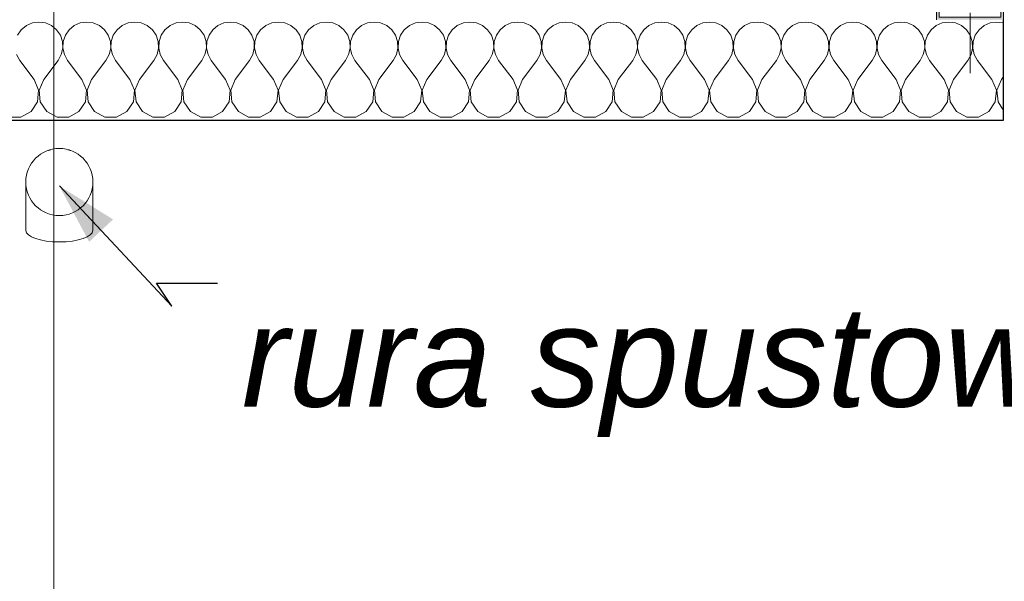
# Model space of a CAD drawing. Header units: millimetres. Extents: x -12989 to 357906, y -50379 to 30884.
# Tile 256 of 256: x 30114 to 31583, y -688 to 150. Entities that reach past the tile are written whole.
import ezdxf
from ezdxf.enums import TextEntityAlignment as Align

# ---------------------------------------------------------------- set-up
doc = ezdxf.new("R2010")
doc.units = ezdxf.units.MM
doc.header["$MEASUREMENT"] = 0
doc.linetypes.add('Wipeout_Contour', pattern=[1000, 0, -1000])
for name, color, linetype in [('AS_Belki.Import IFC', 7, 'Continuous'), ('Nowe_A__SCIANY', 7, 'Continuous'), ('Nowe_A_WN_WYPOSAZENIE', 7, 'Continuous'), ('Nowe_A_WYM_ZEWNETRZNE', 7, 'Continuous'), ('Nowe_Warstwa IFC.Import IFC', 7, 'Continuous')]:
    doc.layers.add(name, color=color, linetype=linetype)
for name, color, linetype, lineweight in [('AS_Belki.Import IFC_Nr_pióra__1', 7, 'Continuous', 13), ('AS_Belki.Import IFC_Nr_pióra__20', 1, 'Continuous', 13), ('Nowe_A__SCIANY_Nr_pióra__27', 7, 'Continuous', 25), ('Nowe_A_OZN_ODNOSNIKI_Nr_pióra__6', 7, 'Continuous', 13), ('Nowe_A_OZN_ODNOSNIKI_Nr_pióra__85', 7, 'Continuous', 13), ('Nowe_A_WN_WYPOSAZENIE_Nr_pióra__2', 7, 'Continuous', 13), ('Nowe_A_WYM_ZEWNETRZNE_Nr_pióra__1', 7, 'Continuous', 13), ('Nowe_A_WYM_ZEWNETRZNE_Nr_pióra__45', 7, 'Continuous', 15), ('Nowe_A_WYM_ZEWNETRZNE_Nr_pióra__85', 7, 'Continuous', 13), ('Nowe_Warstwa IFC.Import IFC_Nr_pióra__1', 7, 'Continuous', 13), ('Nowe_Warstwa IFC.Import IFC_Nr_pióra__4', 7, 'Continuous', 13)]:
    doc.layers.add(name, color=color, linetype=linetype, lineweight=lineweight)
doc.layers.add('Nowe_A__SCIANY_Nr_pióra__174', color=7, linetype='Continuous', lineweight=5, true_color=0x6a6a6a)
doc.styles.add('STYL_AUTOMATYCZNY_2', font='arial.ttf')
doc.styles.add('STYL_AUTOMATYCZNY_3', font='arial.ttf')
doc.styles.add('STYL_AUTOMATYCZNY_5', font='arial.ttf')
doc.dimstyles.new('STYL_AUTOMATYCZNY__1', dxfattribs={"dimtxt": 139.999998, "dimasz": 71.25, "dimexe": 0.18, "dimexo": 0.0625, "dimgap": 0, "dimtad": 1, "dimtih": 1, "dimtoh": 1, "dimdec": 0, "dimlfac": 0.1, "dimzin": 0, "dimdsep": 46, "dimtxsty": 'STYL_AUTOMATYCZNY_3', "dimblk": 'ARROWHEAD_6', "dimblk1": 'ARROWHEAD_6', "dimblk2": 'ARROWHEAD_6', "dimcen": 0.09, "dimse1": 1, "dimse2": 1, "dimclrd": 7, "dimclre": 7, "dimclrt": 7, "dimadec": 0, "dimazin": 0, "dimtfac": 1, "dimtdec": 4, "dimtmove": 0, "dimatfit": 3, "dimfxl": 0, "dimtolj": 1, "dimtzin": 0, "dimarcsym": 0})
doc.dimstyles.new('STYL_AUTOMATYCZNY__2', dxfattribs={"dimtxt": 139.999998, "dimasz": 71.25, "dimexe": 0.18, "dimexo": 0.0625, "dimgap": 0, "dimtad": 1, "dimdec": 0, "dimlfac": 0.1, "dimzin": 0, "dimdsep": 46, "dimtxsty": 'STYL_AUTOMATYCZNY_3', "dimblk": 'ARROWHEAD_6', "dimblk1": 'ARROWHEAD_6', "dimblk2": 'ARROWHEAD_6', "dimcen": 0.09, "dimse1": 1, "dimse2": 1, "dimclrd": 7, "dimclre": 7, "dimclrt": 7, "dimadec": 0, "dimazin": 0, "dimtfac": 1, "dimtdec": 4, "dimtmove": 0, "dimatfit": 3, "dimfxl": 0, "dimtolj": 1, "dimtzin": 0, "dimarcsym": 0})
doc.dimstyles.new('STYL_AUTOMATYCZNY__3', dxfattribs={"dimtxt": 0.18, "dimasz": 91.2, "dimexe": 0.18, "dimexo": 0.0625, "dimgap": 0, "dimtad": 0, "dimtih": 1, "dimtoh": 1, "dimdec": 4, "dimzin": 0, "dimdsep": 46, "dimcen": 0.09, "dimadec": 0, "dimazin": 0, "dimtfac": 1, "dimtdec": 4, "dimtmove": 0, "dimatfit": 3, "dimldrblk": 'ARROWHEAD_5', "dimfxl": 0, "dimtolj": 1, "dimtzin": 0, "dimarcsym": 0})

# ---------------------------------------------------------------- blocks, each defined once
blk = doc.blocks.new('*X20')
at = {"layer": 'Nowe_A__SCIANY_Nr_pióra__174', "color": 251, "linetype": 'Continuous', "lineweight": 5, "true_color": 0x6a6a6a}
for p, q in [((30116.5, 134.8), (30110.9, 126.7)), ((30124.1, 141.1), (30116.5, 134.8)), ((30133.1, 145.1), (30124.1, 141.1)), ((30142.9, 146.4), (30133.1, 145.1)), ((30152.6, 145.1), (30142.9, 146.4)), ((30161.6, 141.1), (30152.6, 145.1)), ((30169.2, 134.8), (30161.6, 141.1)), ((30174.8, 126.7), (30169.2, 134.8)), ((30187.9, 134.8), (30182.3, 126.7)), ((30195.5, 141.1), (30187.9, 134.8)), ((30204.5, 145.1), (30195.5, 141.1)), ((30214.3, 146.4), (30204.5, 145.1)), ((30224, 145.1), (30214.3, 146.4)), ((30233.1, 141.1), (30224, 145.1)), ((30240.6, 134.8), (30233.1, 141.1)), ((30246.2, 126.7), (30240.6, 134.8)), ((30259.4, 134.8), (30253.8, 126.7)), ((30266.9, 141.1), (30259.4, 134.8)), ((30276, 145.1), (30266.9, 141.1)), ((30285.7, 146.4), (30276, 145.1)), ((30295.5, 145.1), (30285.7, 146.4)), ((30304.5, 141.1), (30295.5, 145.1)), ((30312.1, 134.8), (30304.5, 141.1)), ((30317.7, 126.7), (30312.1, 134.8)), ((30330.8, 134.8), (30325.2, 126.7)), ((30338.4, 141.1), (30330.8, 134.8)), ((30347.4, 145.1), (30338.4, 141.1)), ((30357.1, 146.4), (30347.4, 145.1)), ((30366.9, 145.1), (30357.1, 146.4)), ((30375.9, 141.1), (30366.9, 145.1)), ((30383.5, 134.8), (30375.9, 141.1)), ((30389.1, 126.7), (30383.5, 134.8)), ((30402.2, 134.8), (30396.6, 126.7)), ((30409.8, 141.1), (30402.2, 134.8)), ((30418.8, 145.1), (30409.8, 141.1)), ((30428.6, 146.4), (30418.8, 145.1)), ((30438.3, 145.1), (30428.6, 146.4)), ((30447.3, 141.1), (30438.3, 145.1)), ((30454.9, 134.8), (30447.3, 141.1)), ((30460.5, 126.7), (30454.9, 134.8)), ((30473.6, 134.8), (30468.1, 126.7)), ((30481.2, 141.1), (30473.6, 134.8)), ((30490.2, 145.1), (30481.2, 141.1)), ((30500, 146.4), (30490.2, 145.1)), ((30509.8, 145.1), (30500, 146.4)), ((30518.8, 141.1), (30509.8, 145.1)), ((30526.4, 134.8), (30518.8, 141.1)), ((30531.9, 126.7), (30526.4, 134.8)), ((30545.1, 134.8), (30539.5, 126.7)), ((30552.7, 141.1), (30545.1, 134.8)), ((30561.7, 145.1), (30552.7, 141.1)), ((30571.4, 146.4), (30561.7, 145.1)), ((30581.2, 145.1), (30571.4, 146.4)), ((30590.2, 141.1), (30581.2, 145.1)), ((30597.8, 134.8), (30590.2, 141.1)), ((30603.4, 126.7), (30597.8, 134.8)), ((30616.5, 134.8), (30610.9, 126.7)), ((30624.1, 141.1), (30616.5, 134.8)), ((30633.1, 145.1), (30624.1, 141.1)), ((30642.9, 146.4), (30633.1, 145.1)), ((30652.6, 145.1), (30642.9, 146.4)), ((30661.6, 141.1), (30652.6, 145.1)), ((30669.2, 134.8), (30661.6, 141.1)), ((30674.8, 126.7), (30669.2, 134.8)), ((30687.9, 134.8), (30682.3, 126.7)), ((30695.5, 141.1), (30687.9, 134.8)), ((30704.5, 145.1), (30695.5, 141.1)), ((30714.3, 146.4), (30704.5, 145.1)), ((30724, 145.1), (30714.3, 146.4)), ((30733.1, 141.1), (30724, 145.1)), ((30740.6, 134.8), (30733.1, 141.1)), ((30746.2, 126.7), (30740.6, 134.8)), ((30759.4, 134.8), (30753.8, 126.7)), ((30766.9, 141.1), (30759.4, 134.8)), ((30776, 145.1), (30766.9, 141.1)), ((30785.7, 146.4), (30776, 145.1)), ((30795.5, 145.1), (30785.7, 146.4)), ((30804.5, 141.1), (30795.5, 145.1)), ((30812.1, 134.8), (30804.5, 141.1)), ((30817.7, 126.7), (30812.1, 134.8)), ((30830.8, 134.8), (30825.2, 126.7)), ((30838.4, 141.1), (30830.8, 134.8)), ((30847.4, 145.1), (30838.4, 141.1)), ((30857.1, 146.4), (30847.4, 145.1)), ((30866.9, 145.1), (30857.1, 146.4)), ((30875.9, 141.1), (30866.9, 145.1)), ((30883.5, 134.8), (30875.9, 141.1)), ((30889.1, 126.7), (30883.5, 134.8)), ((30902.2, 134.8), (30896.6, 126.7)), ((30909.8, 141.1), (30902.2, 134.8)), ((30918.8, 145.1), (30909.8, 141.1)), ((30928.6, 146.4), (30918.8, 145.1)), ((30938.3, 145.1), (30928.6, 146.4)), ((30947.3, 141.1), (30938.3, 145.1)), ((30954.9, 134.8), (30947.3, 141.1)), ((30960.5, 126.7), (30954.9, 134.8)), ((30973.6, 134.8), (30968.1, 126.7)), ((30981.2, 141.1), (30973.6, 134.8)), ((30990.2, 145.1), (30981.2, 141.1)), ((31000, 146.4), (30990.2, 145.1)), ((31009.8, 145.1), (31000, 146.4)), ((31018.8, 141.1), (31009.8, 145.1)), ((31026.4, 134.8), (31018.8, 141.1)), ((31031.9, 126.7), (31026.4, 134.8)), ((31045.1, 134.8), (31039.5, 126.7)), ((31052.7, 141.1), (31045.1, 134.8)), ((31061.7, 145.1), (31052.7, 141.1)), ((31071.4, 146.4), (31061.7, 145.1)), ((31081.2, 145.1), (31071.4, 146.4)), ((31090.2, 141.1), (31081.2, 145.1)), ((31097.8, 134.8), (31090.2, 141.1)), ((31103.4, 126.7), (31097.8, 134.8)), ((31116.5, 134.8), (31110.9, 126.7)), ((31124.1, 141.1), (31116.5, 134.8)), ((31133.1, 145.1), (31124.1, 141.1)), ((31142.9, 146.4), (31133.1, 145.1)), ((31152.6, 145.1), (31142.9, 146.4)), ((31161.6, 141.1), (31152.6, 145.1)), ((31169.2, 134.8), (31161.6, 141.1)), ((31174.8, 126.7), (31169.2, 134.8)), ((31187.9, 134.8), (31182.3, 126.7)), ((31195.5, 141.1), (31187.9, 134.8)), ((31204.5, 145.1), (31195.5, 141.1)), ((31214.3, 146.4), (31204.5, 145.1)), ((31224, 145.1), (31214.3, 146.4)), ((31233.1, 141.1), (31224, 145.1)), ((31240.6, 134.8), (31233.1, 141.1)), ((31246.2, 126.7), (31240.6, 134.8)), ((31259.4, 134.8), (31253.8, 126.7)), ((31266.9, 141.1), (31259.4, 134.8)), ((31276, 145.1), (31266.9, 141.1)), ((31285.7, 146.4), (31276, 145.1)), ((31295.5, 145.1), (31285.7, 146.4)), ((31304.5, 141.1), (31295.5, 145.1)), ((31312.1, 134.8), (31304.5, 141.1)), ((31317.7, 126.7), (31312.1, 134.8)), ((31330.8, 134.8), (31325.2, 126.7)), ((31338.4, 141.1), (31330.8, 134.8)), ((31347.4, 145.1), (31338.4, 141.1)), ((31357.1, 146.4), (31347.4, 145.1)), ((31366.9, 145.1), (31357.1, 146.4)), ((31375.9, 141.1), (31366.9, 145.1)), ((31383.5, 134.8), (31375.9, 141.1)), ((31389.1, 126.7), (31383.5, 134.8)), ((31402.2, 134.8), (31396.6, 126.7)), ((31409.8, 141.1), (31402.2, 134.8)), ((31418.8, 145.1), (31409.8, 141.1)), ((31428.6, 146.4), (31418.8, 145.1)), ((31438.3, 145.1), (31428.6, 146.4)), ((31447.3, 141.1), (31438.3, 145.1)), ((31454.9, 134.8), (31447.3, 141.1)), ((31460.5, 126.7), (31454.9, 134.8)), ((31473.6, 134.8), (31468.1, 126.7)), ((31481.2, 141.1), (31473.6, 134.8)), ((31490.2, 145.1), (31481.2, 141.1)), ((31500, 146.4), (31490.2, 145.1)), ((31509.8, 145.1), (31500, 146.4)), ((31518.8, 141.1), (31509.8, 145.1)), ((31526.4, 134.8), (31518.8, 141.1)), ((31531.9, 126.7), (31526.4, 134.8)), ((31545.1, 134.8), (31539.5, 126.7)), ((31552.7, 141.1), (31545.1, 134.8)), ((31561.7, 145.1), (31552.7, 141.1)), ((31571.4, 146.4), (31561.7, 145.1)), ((31581.2, 145.1), (31571.4, 146.4)), ((31581.8, 144.8), (31581.2, 145.1)), ((30177.9, 117.3), (30174.8, 126.7)), ((30182.3, 126.7), (30179.2, 117.3)), ((30249.4, 117.3), (30246.2, 126.7)), ((30253.8, 126.7), (30250.6, 117.3)), ((30320.8, 117.3), (30317.7, 126.7)), ((30325.2, 126.7), (30322.1, 117.3)), ((30392.2, 117.3), (30389.1, 126.7)), ((30396.6, 126.7), (30393.5, 117.3)), ((30463.7, 117.3), (30460.5, 126.7)), ((30468.1, 126.7), (30464.9, 117.3)), ((30535.1, 117.3), (30531.9, 126.7)), ((30539.5, 126.7), (30536.3, 117.3)), ((30606.5, 117.3), (30603.4, 126.7)), ((30610.9, 126.7), (30607.8, 117.3)), ((30677.9, 117.3), (30674.8, 126.7)), ((30682.3, 126.7), (30679.2, 117.3)), ((30749.4, 117.3), (30746.2, 126.7)), ((30753.8, 126.7), (30750.6, 117.3)), ((30820.8, 117.3), (30817.7, 126.7)), ((30825.2, 126.7), (30822.1, 117.3)), ((30892.2, 117.3), (30889.1, 126.7)), ((30896.6, 126.7), (30893.5, 117.3)), ((30963.7, 117.3), (30960.5, 126.7)), ((30968.1, 126.7), (30964.9, 117.3)), ((31035.1, 117.3), (31031.9, 126.7)), ((31039.5, 126.7), (31036.3, 117.3)), ((31106.5, 117.3), (31103.4, 126.7)), ((31110.9, 126.7), (31107.8, 117.3)), ((31177.9, 117.3), (31174.8, 126.7)), ((31182.3, 126.7), (31179.2, 117.3)), ((31249.4, 117.3), (31246.2, 126.7)), ((31253.8, 126.7), (31250.6, 117.3)), ((31320.8, 117.3), (31317.7, 126.7)), ((31325.2, 126.7), (31322.1, 117.3)), ((31392.2, 117.3), (31389.1, 126.7)), ((31396.6, 126.7), (31393.5, 117.3)), ((31463.7, 117.3), (31460.5, 126.7)), ((31468.1, 126.7), (31464.9, 117.3)), ((31535.1, 117.3), (31531.9, 126.7)), ((31539.5, 126.7), (31536.3, 117.3)), ((30176.2, 97.9), (30178.4, 107.5)), ((30178.4, 107.5), (30177.9, 117.3)), ((30179.2, 117.3), (30178.7, 107.5)), ((30178.7, 107.5), (30180.9, 97.9)), ((30247.6, 97.9), (30249.9, 107.5)), ((30249.9, 107.5), (30249.4, 117.3)), ((30250.6, 117.3), (30250.1, 107.5)), ((30250.1, 107.5), (30252.4, 97.9)), ((30319.1, 97.9), (30321.3, 107.5)), ((30321.3, 107.5), (30320.8, 117.3)), ((30322.1, 117.3), (30321.6, 107.5)), ((30321.6, 107.5), (30323.8, 97.9)), ((30390.5, 97.9), (30392.7, 107.5)), ((30392.7, 107.5), (30392.2, 117.3)), ((30393.5, 117.3), (30393, 107.5)), ((30393, 107.5), (30395.2, 97.9)), ((30461.9, 97.9), (30464.1, 107.5)), ((30464.1, 107.5), (30463.7, 117.3)), ((30464.9, 117.3), (30464.4, 107.5)), ((30464.4, 107.5), (30466.7, 97.9)), ((30533.3, 97.9), (30535.6, 107.5)), ((30535.6, 107.5), (30535.1, 117.3)), ((30536.3, 117.3), (30535.9, 107.5)), ((30535.9, 107.5), (30538.1, 97.9)), ((30604.8, 97.9), (30607, 107.5)), ((30607, 107.5), (30606.5, 117.3)), ((30607.8, 117.3), (30607.3, 107.5)), ((30607.3, 107.5), (30609.5, 97.9)), ((30676.2, 97.9), (30678.4, 107.5)), ((30678.4, 107.5), (30677.9, 117.3)), ((30679.2, 117.3), (30678.7, 107.5)), ((30678.7, 107.5), (30680.9, 97.9)), ((30747.6, 97.9), (30749.9, 107.5)), ((30749.9, 107.5), (30749.4, 117.3)), ((30750.6, 117.3), (30750.1, 107.5)), ((30750.1, 107.5), (30752.4, 97.9)), ((30819.1, 97.9), (30821.3, 107.5)), ((30821.3, 107.5), (30820.8, 117.3)), ((30822.1, 117.3), (30821.6, 107.5)), ((30821.6, 107.5), (30823.8, 97.9)), ((30890.5, 97.9), (30892.7, 107.5)), ((30892.7, 107.5), (30892.2, 117.3)), ((30893.5, 117.3), (30893, 107.5)), ((30893, 107.5), (30895.2, 97.9)), ((30961.9, 97.9), (30964.1, 107.5)), ((30964.1, 107.5), (30963.7, 117.3)), ((30964.9, 117.3), (30964.4, 107.5)), ((30964.4, 107.5), (30966.7, 97.9)), ((31033.3, 97.9), (31035.6, 107.5)), ((31035.6, 107.5), (31035.1, 117.3)), ((31036.3, 117.3), (31035.9, 107.5)), ((31035.9, 107.5), (31038.1, 97.9)), ((31104.8, 97.9), (31107, 107.5)), ((31107, 107.5), (31106.5, 117.3)), ((31107.8, 117.3), (31107.3, 107.5)), ((31107.3, 107.5), (31109.5, 97.9)), ((31176.2, 97.9), (31178.4, 107.5)), ((31178.4, 107.5), (31177.9, 117.3)), ((31179.2, 117.3), (31178.7, 107.5)), ((31178.7, 107.5), (31180.9, 97.9)), ((31247.6, 97.9), (31249.9, 107.5)), ((31249.9, 107.5), (31249.4, 117.3)), ((31250.6, 117.3), (31250.1, 107.5)), ((31250.1, 107.5), (31252.4, 97.9)), ((31319.1, 97.9), (31321.3, 107.5)), ((31321.3, 107.5), (31320.8, 117.3)), ((31322.1, 117.3), (31321.6, 107.5)), ((31321.6, 107.5), (31323.8, 97.9)), ((31390.5, 97.9), (31392.7, 107.5)), ((31392.7, 107.5), (31392.2, 117.3)), ((31393.5, 117.3), (31393, 107.5)), ((31393, 107.5), (31395.2, 97.9)), ((31461.9, 97.9), (31464.1, 107.5)), ((31464.1, 107.5), (31463.7, 117.3)), ((31464.9, 117.3), (31464.4, 107.5)), ((31464.4, 107.5), (31466.7, 97.9)), ((31533.3, 97.9), (31535.6, 107.5)), ((31535.6, 107.5), (31535.1, 117.3)), ((31536.3, 117.3), (31535.9, 107.5)), ((31535.9, 107.5), (31538.1, 97.9)), ((30109.5, 97.9), (30114.3, 89.3)), ((30135.7, 60.7), (30114.3, 89.3)), ((30150, 60.7), (30171.4, 89.3)), ((30171.4, 89.3), (30176.2, 97.9)), ((30180.9, 97.9), (30185.7, 89.3)), ((30207.1, 60.7), (30185.7, 89.3)), ((30221.4, 60.7), (30242.9, 89.3)), ((30242.9, 89.3), (30247.6, 97.9)), ((30252.4, 97.9), (30257.1, 89.3)), ((30278.6, 60.7), (30257.1, 89.3)), ((30292.9, 60.7), (30314.3, 89.3)), ((30314.3, 89.3), (30319.1, 97.9)), ((30323.8, 97.9), (30328.6, 89.3)), ((30350, 60.7), (30328.6, 89.3)), ((30364.3, 60.7), (30385.7, 89.3)), ((30385.7, 89.3), (30390.5, 97.9)), ((30395.2, 97.9), (30400, 89.3)), ((30421.4, 60.7), (30400, 89.3)), ((30435.7, 60.7), (30457.1, 89.3)), ((30457.1, 89.3), (30461.9, 97.9)), ((30466.7, 97.9), (30471.4, 89.3)), ((30492.9, 60.7), (30471.4, 89.3)), ((30507.1, 60.7), (30528.6, 89.3)), ((30528.6, 89.3), (30533.3, 97.9)), ((30538.1, 97.9), (30542.9, 89.3)), ((30564.3, 60.7), (30542.9, 89.3)), ((30578.6, 60.7), (30600, 89.3)), ((30600, 89.3), (30604.8, 97.9)), ((30609.5, 97.9), (30614.3, 89.3)), ((30635.7, 60.7), (30614.3, 89.3)), ((30650, 60.7), (30671.4, 89.3)), ((30671.4, 89.3), (30676.2, 97.9)), ((30680.9, 97.9), (30685.7, 89.3)), ((30707.1, 60.7), (30685.7, 89.3)), ((30721.4, 60.7), (30742.9, 89.3)), ((30742.9, 89.3), (30747.6, 97.9)), ((30752.4, 97.9), (30757.1, 89.3)), ((30778.6, 60.7), (30757.1, 89.3)), ((30792.9, 60.7), (30814.3, 89.3)), ((30814.3, 89.3), (30819.1, 97.9)), ((30823.8, 97.9), (30828.6, 89.3)), ((30850, 60.7), (30828.6, 89.3)), ((30864.3, 60.7), (30885.7, 89.3)), ((30885.7, 89.3), (30890.5, 97.9)), ((30895.2, 97.9), (30900, 89.3)), ((30921.4, 60.7), (30900, 89.3)), ((30935.7, 60.7), (30957.1, 89.3)), ((30957.1, 89.3), (30961.9, 97.9)), ((30966.7, 97.9), (30971.4, 89.3)), ((30992.9, 60.7), (30971.4, 89.3)), ((31007.1, 60.7), (31028.6, 89.3)), ((31028.6, 89.3), (31033.3, 97.9)), ((31038.1, 97.9), (31042.9, 89.3)), ((31064.3, 60.7), (31042.9, 89.3)), ((31078.6, 60.7), (31100, 89.3)), ((31100, 89.3), (31104.8, 97.9)), ((31109.5, 97.9), (31114.3, 89.3)), ((31135.7, 60.7), (31114.3, 89.3)), ((31150, 60.7), (31171.4, 89.3)), ((31171.4, 89.3), (31176.2, 97.9)), ((31180.9, 97.9), (31185.7, 89.3)), ((31207.1, 60.7), (31185.7, 89.3)), ((31221.4, 60.7), (31242.9, 89.3)), ((31242.9, 89.3), (31247.6, 97.9)), ((31252.4, 97.9), (31257.1, 89.3)), ((31278.6, 60.7), (31257.1, 89.3)), ((31292.9, 60.7), (31314.3, 89.3)), ((31314.3, 89.3), (31319.1, 97.9)), ((31323.8, 97.9), (31328.6, 89.3)), ((31350, 60.7), (31328.6, 89.3)), ((31364.3, 60.7), (31385.7, 89.3)), ((31385.7, 89.3), (31390.5, 97.9)), ((31395.2, 97.9), (31400, 89.3)), ((31421.4, 60.7), (31400, 89.3)), ((31435.7, 60.7), (31457.1, 89.3)), ((31457.1, 89.3), (31461.9, 97.9)), ((31466.7, 97.9), (31471.4, 89.3)), ((31492.9, 60.7), (31471.4, 89.3)), ((31507.1, 60.7), (31528.6, 89.3)), ((31528.6, 89.3), (31533.3, 97.9)), ((31538.1, 97.9), (31542.9, 89.3)), ((31564.3, 60.7), (31542.9, 89.3)), ((30142.4, 44.7), (30135.7, 60.7)), ((30150, 60.7), (30143.3, 44.7)), ((30213.9, 44.7), (30207.1, 60.7)), ((30221.4, 60.7), (30214.7, 44.7)), ((30285.3, 44.7), (30278.6, 60.7)), ((30292.9, 60.7), (30286.1, 44.7)), ((30356.7, 44.7), (30350, 60.7)), ((30364.3, 60.7), (30357.6, 44.7)), ((30428.2, 44.7), (30421.4, 60.7)), ((30435.7, 60.7), (30429, 44.7)), ((30499.6, 44.7), (30492.9, 60.7)), ((30507.1, 60.7), (30500.4, 44.7)), ((30571, 44.7), (30564.3, 60.7)), ((30578.6, 60.7), (30571.8, 44.7)), ((30642.4, 44.7), (30635.7, 60.7)), ((30650, 60.7), (30643.3, 44.7)), ((30713.9, 44.7), (30707.1, 60.7)), ((30721.4, 60.7), (30714.7, 44.7)), ((30785.3, 44.7), (30778.6, 60.7)), ((30792.9, 60.7), (30786.1, 44.7)), ((30856.7, 44.7), (30850, 60.7)), ((30864.3, 60.7), (30857.6, 44.7)), ((30928.2, 44.7), (30921.4, 60.7)), ((30935.7, 60.7), (30929, 44.7)), ((30999.6, 44.7), (30992.9, 60.7)), ((31007.1, 60.7), (31000.4, 44.7)), ((31071, 44.7), (31064.3, 60.7)), ((31078.6, 60.7), (31071.8, 44.7)), ((31142.4, 44.7), (31135.7, 60.7)), ((31150, 60.7), (31143.3, 44.7)), ((31213.9, 44.7), (31207.1, 60.7)), ((31221.4, 60.7), (31214.7, 44.7)), ((31285.3, 44.7), (31278.6, 60.7)), ((31292.9, 60.7), (31286.1, 44.7)), ((31356.7, 44.7), (31350, 60.7)), ((31364.3, 60.7), (31357.6, 44.7)), ((31428.2, 44.7), (31421.4, 60.7)), ((31435.7, 60.7), (31429, 44.7)), ((31499.6, 44.7), (31492.9, 60.7)), ((31507.1, 60.7), (31500.4, 44.7)), ((31571, 44.7), (31564.3, 60.7)), ((31578.6, 60.7), (31571.8, 44.7)), ((31578.6, 60.7), (31581.8, 65.1)), ((30140.8, 27.4), (30142.4, 44.7)), ((30143.3, 44.7), (30144.9, 27.4)), ((30212.2, 27.4), (30213.9, 44.7)), ((30214.7, 44.7), (30216.3, 27.4)), ((30283.7, 27.4), (30285.3, 44.7)), ((30286.1, 44.7), (30287.8, 27.4)), ((30355.1, 27.4), (30356.7, 44.7)), ((30357.6, 44.7), (30359.2, 27.4)), ((30426.5, 27.4), (30428.2, 44.7)), ((30429, 44.7), (30430.6, 27.4)), ((30497.9, 27.4), (30499.6, 44.7)), ((30500.4, 44.7), (30502.1, 27.4)), ((30569.4, 27.4), (30571, 44.7)), ((30571.8, 44.7), (30573.5, 27.4)), ((30640.8, 27.4), (30642.4, 44.7)), ((30643.3, 44.7), (30644.9, 27.4)), ((30712.2, 27.4), (30713.9, 44.7)), ((30714.7, 44.7), (30716.3, 27.4)), ((30783.7, 27.4), (30785.3, 44.7)), ((30786.1, 44.7), (30787.8, 27.4)), ((30855.1, 27.4), (30856.7, 44.7)), ((30857.6, 44.7), (30859.2, 27.4)), ((30926.5, 27.4), (30928.2, 44.7)), ((30929, 44.7), (30930.6, 27.4)), ((30997.9, 27.4), (30999.6, 44.7)), ((31000.4, 44.7), (31002.1, 27.4)), ((31069.4, 27.4), (31071, 44.7)), ((31071.8, 44.7), (31073.5, 27.4)), ((31140.8, 27.4), (31142.4, 44.7)), ((31143.3, 44.7), (31144.9, 27.4)), ((31212.2, 27.4), (31213.9, 44.7)), ((31214.7, 44.7), (31216.3, 27.4)), ((31283.7, 27.4), (31285.3, 44.7)), ((31286.1, 44.7), (31287.8, 27.4)), ((31355.1, 27.4), (31356.7, 44.7)), ((31357.6, 44.7), (31359.2, 27.4)), ((31426.5, 27.4), (31428.2, 44.7)), ((31429, 44.7), (31430.6, 27.4)), ((31497.9, 27.4), (31499.6, 44.7)), ((31500.4, 44.7), (31502.1, 27.4)), ((31569.4, 27.4), (31571, 44.7)), ((31571.8, 44.7), (31573.5, 27.4)), ((30131.2, 12.9), (30140.8, 27.4)), ((30144.9, 27.4), (30154.5, 12.9)), ((30202.6, 12.9), (30212.2, 27.4)), ((30216.3, 27.4), (30226, 12.9)), ((30274, 12.9), (30283.7, 27.4)), ((30287.8, 27.4), (30297.4, 12.9)), ((30345.5, 12.9), (30355.1, 27.4)), ((30359.2, 27.4), (30368.8, 12.9)), ((30416.9, 12.9), (30426.5, 27.4)), ((30430.6, 27.4), (30440.3, 12.9)), ((30488.3, 12.9), (30497.9, 27.4)), ((30502.1, 27.4), (30511.7, 12.9)), ((30559.7, 12.9), (30569.4, 27.4)), ((30573.5, 27.4), (30583.1, 12.9)), ((30631.2, 12.9), (30640.8, 27.4)), ((30644.9, 27.4), (30654.5, 12.9)), ((30702.6, 12.9), (30712.2, 27.4)), ((30716.3, 27.4), (30726, 12.9)), ((30774, 12.9), (30783.7, 27.4)), ((30787.8, 27.4), (30797.4, 12.9)), ((30845.5, 12.9), (30855.1, 27.4)), ((30859.2, 27.4), (30868.8, 12.9)), ((30916.9, 12.9), (30926.5, 27.4)), ((30930.6, 27.4), (30940.3, 12.9)), ((30988.3, 12.9), (30997.9, 27.4)), ((31002.1, 27.4), (31011.7, 12.9)), ((31059.7, 12.9), (31069.4, 27.4)), ((31073.5, 27.4), (31083.1, 12.9)), ((31131.2, 12.9), (31140.8, 27.4)), ((31144.9, 27.4), (31154.5, 12.9)), ((31202.6, 12.9), (31212.2, 27.4)), ((31216.3, 27.4), (31226, 12.9)), ((31274, 12.9), (31283.7, 27.4)), ((31287.8, 27.4), (31297.4, 12.9)), ((31345.5, 12.9), (31355.1, 27.4)), ((31359.2, 27.4), (31368.8, 12.9)), ((31416.9, 12.9), (31426.5, 27.4)), ((31430.6, 27.4), (31440.3, 12.9)), ((31488.3, 12.9), (31497.9, 27.4)), ((31502.1, 27.4), (31511.7, 12.9)), ((31559.7, 12.9), (31569.4, 27.4)), ((31573.5, 27.4), (31581.8, 14.8)), ((30098.4, 4.6), (30115.8, 4.6)), ((30115.8, 4.6), (30131.2, 12.9)), ((30154.5, 12.9), (30169.9, 4.6)), ((30169.9, 4.6), (30187.3, 4.6)), ((30187.3, 4.6), (30202.6, 12.9)), ((30226, 12.9), (30241.3, 4.6)), ((30241.3, 4.6), (30258.7, 4.6)), ((30258.7, 4.6), (30274, 12.9)), ((30297.4, 12.9), (30312.7, 4.6)), ((30312.7, 4.6), (30330.1, 4.6)), ((30330.1, 4.6), (30345.5, 12.9)), ((30368.8, 12.9), (30384.2, 4.6)), ((30384.2, 4.6), (30401.6, 4.6)), ((30401.6, 4.6), (30416.9, 12.9)), ((30440.3, 12.9), (30455.6, 4.6)), ((30455.6, 4.6), (30473, 4.6)), ((30473, 4.6), (30488.3, 12.9)), ((30511.7, 12.9), (30527, 4.6)), ((30527, 4.6), (30544.4, 4.6)), ((30544.4, 4.6), (30559.7, 12.9)), ((30583.1, 12.9), (30598.4, 4.6)), ((30598.4, 4.6), (30615.8, 4.6)), ((30615.8, 4.6), (30631.2, 12.9)), ((30654.5, 12.9), (30669.9, 4.6)), ((30669.9, 4.6), (30687.3, 4.6)), ((30687.3, 4.6), (30702.6, 12.9)), ((30726, 12.9), (30741.3, 4.6)), ((30741.3, 4.6), (30758.7, 4.6)), ((30758.7, 4.6), (30774, 12.9)), ((30797.4, 12.9), (30812.7, 4.6)), ((30812.7, 4.6), (30830.1, 4.6)), ((30830.1, 4.6), (30845.5, 12.9)), ((30868.8, 12.9), (30884.2, 4.6)), ((30884.2, 4.6), (30901.6, 4.6)), ((30901.6, 4.6), (30916.9, 12.9)), ((30940.3, 12.9), (30955.6, 4.6)), ((30955.6, 4.6), (30973, 4.6)), ((30973, 4.6), (30988.3, 12.9)), ((31011.7, 12.9), (31027, 4.6)), ((31027, 4.6), (31044.4, 4.6)), ((31044.4, 4.6), (31059.7, 12.9)), ((31083.1, 12.9), (31098.4, 4.6)), ((31098.4, 4.6), (31115.8, 4.6)), ((31115.8, 4.6), (31131.2, 12.9)), ((31154.5, 12.9), (31169.9, 4.6)), ((31169.9, 4.6), (31187.3, 4.6)), ((31187.3, 4.6), (31202.6, 12.9)), ((31226, 12.9), (31241.3, 4.6)), ((31241.3, 4.6), (31258.7, 4.6)), ((31258.7, 4.6), (31274, 12.9)), ((31297.4, 12.9), (31312.7, 4.6)), ((31312.7, 4.6), (31330.1, 4.6)), ((31330.1, 4.6), (31345.5, 12.9)), ((31368.8, 12.9), (31384.2, 4.6)), ((31384.2, 4.6), (31401.6, 4.6)), ((31401.6, 4.6), (31416.9, 12.9)), ((31440.3, 12.9), (31455.6, 4.6)), ((31455.6, 4.6), (31473, 4.6)), ((31473, 4.6), (31488.3, 12.9)), ((31511.7, 12.9), (31527, 4.6)), ((31527, 4.6), (31544.4, 4.6)), ((31544.4, 4.6), (31559.7, 12.9))]:
    blk.add_line(p, q, dxfattribs=at)
blk = doc.blocks.new('Ściana_1_1', base_point=(-350, 150))
at = {"color": 254, "linetype": 'Wipeout_Contour', "lineweight": 0, "ltscale": 120664.430373}
blk.add_wipeout([(28750, 0), (31581.8, 0), (31581.8, 150), (28750, 150)], dxfattribs=at).dxf.layer = 'Nowe_A__SCIANY'
at = {"layer": 'Nowe_A__SCIANY', "color": 7, "lineweight": 25}
blk.add_blockref('*X20', (0, 0), dxfattribs=at)
at = {"color": 254, "linetype": 'Wipeout_Contour', "lineweight": 0, "ltscale": 132828.04484}
blk.add_wipeout([(31581.8, 0), (34831.8, 0), (34831.8, 150), (31581.8, 150)], dxfattribs=at).dxf.layer = 'Nowe_A__SCIANY'
at = {"layer": 'Nowe_A__SCIANY_Nr_pióra__27', "color": 7, "linetype": 'Continuous', "lineweight": 25}
blk.add_line((31581.8, 0), (31581.8, 150), dxfattribs=at)
at = {"layer": 'Nowe_A__SCIANY_Nr_pióra__27', "color": 7, "linetype": 'Continuous', "lineweight": 25, "flags": 128}
blk.add_lwpolyline([(28750, 0), (31581.8, 0)], dxfattribs=at)
blk = doc.blocks.new('Słup_17_1', base_point=(31531.8, 240))
at = {"layer": 'AS_Belki.Import IFC', "linetype": 'Continuous', "lineweight": 0, "true_color": 0x000000}
h = blk.add_hatch(color=18, dxfattribs=at)
h.paths.add_polyline_path([(31581.8, 330), (31481.8, 330), (31481.8, 150), (31581.8, 150)])
h.paths.add_polyline_path([(31485.8, 154), (31485.8, 326), (31577.8, 326), (31577.8, 154)], flags=0)
at = {"layer": 'AS_Belki.Import IFC_Nr_pióra__1', "color": 7, "linetype": 'Continuous', "lineweight": 13, "flags": 128}
blk.add_lwpolyline([(31581.8, 150), (31581.8, 330), (31481.8, 330), (31481.8, 150)], dxfattribs=at)
blk.add_lwpolyline([(31485.8, 154), (31485.8, 326), (31577.8, 326), (31577.8, 154)], close=True, dxfattribs=at)
at = {"layer": 'AS_Belki.Import IFC_Nr_pióra__20', "color": 1, "linetype": 'Continuous', "lineweight": 13}
for p, q in [((31531.8, 320), (31531.8, 410)), ((31451.8, 240), (31371.8, 240)), ((31611.8, 240), (31691.8, 240)), ((31531.8, 160), (31531.8, 70))]:
    blk.add_line(p, q, dxfattribs=at)
blk.add_point((31531.8, 240), dxfattribs=at)
blk = doc.blocks.new('Rura spustowa [Lindab][24]_1', base_point=(30173.3, -92.1))
at = {"color": 254, "linetype": 'Wipeout_Contour', "lineweight": 0, "ltscale": 422428.680527}
blk.add_wipeout([(30123.3, -92.1), (30123.3, -92.1), (30132.9, -121.5), (30157.9, -139.6), (30188.8, -139.6), (30213.8, -121.5), (30223.3, -92.1), (30223.3, -92.1), (30223.3, -92.1), (30213.8, -62.7), (30188.8, -44.5), (30157.9, -44.5), (30132.9, -62.7)], dxfattribs=at).dxf.layer = 'Nowe_A_WN_WYPOSAZENIE'
at = {"color": 254, "linetype": 'Wipeout_Contour', "lineweight": 0, "ltscale": 120694.463834}
blk.add_wipeout([(30223.3, -92.1), (30123.3, -92.1), (30123.3, -164.4), (30223.3, -164.4)], dxfattribs=at).dxf.layer = 'Nowe_A_WN_WYPOSAZENIE'
at = {"color": 254, "linetype": 'Wipeout_Contour', "lineweight": 0, "ltscale": 1086255.803891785}
blk.add_wipeout([(30223.3, -164.4), (30222.6, -161.5), (30220.3, -158.6), (30216.6, -155.9), (30211.6, -153.4), (30205.5, -151.3), (30198.3, -149.6), (30190.4, -148.4), (30182, -147.6), (30173.3, -147.3), (30164.6, -147.6), (30156.2, -148.4), (30148.3, -149.6), (30141.2, -151.3), (30135, -153.4), (30130, -155.9), (30126.3, -158.6), (30124.1, -161.5), (30123.3, -164.4), (30124.1, -167.4), (30126.3, -170.3), (30130, -173), (30135, -175.4), (30141.2, -177.5), (30148.3, -179.2), (30156.2, -180.5), (30164.6, -181.3), (30173.3, -181.5), (30182, -181.3), (30190.4, -180.5), (30198.3, -179.2), (30205.5, -177.5), (30211.6, -175.4), (30216.6, -173), (30220.3, -170.3), (30222.6, -167.4)], dxfattribs=at).dxf.layer = 'Nowe_A_WN_WYPOSAZENIE'
at = {"layer": 'Nowe_A_WN_WYPOSAZENIE_Nr_pióra__2', "color": 7, "linetype": 'Continuous', "lineweight": 13}
for p, q in [((30123.3, -92.1), (30123.3, -164.4)), ((30223.3, -92.1), (30223.3, -164.4))]:
    blk.add_line(p, q, dxfattribs=at)
blk.add_circle((30173.3, -92.1), 50, dxfattribs=at)
blk.add_ellipse((30173.3, -164.4), major_axis=(50, 0), ratio=0.34202, start_param=3.141593, end_param=6.283185, dxfattribs=at)
blk = doc.blocks.new('Standardowy znacznik osi[98]_1', base_point=(30165.3, 17223.7))
at = {"layer": 'Nowe_Warstwa IFC.Import IFC_Nr_pióra__4', "color": 7, "linetype": 'Continuous', "lineweight": 13}
blk.add_line((30165.3, 17223.7), (30165.3, -2567.4), dxfattribs=at)
at = {"layer": 'Nowe_Warstwa IFC.Import IFC_Nr_pióra__1', "color": 7, "lineweight": 13, "style": 'STYL_AUTOMATYCZNY_2'}
for tag, p in [('AC_MarkerText_1_0', (30165.3, 17561.2)), ('AC_MarkerText_1_1', (30165.3, -2729.9))]:
    blk.add_attdef(tag, text='', height=175, rotation=360, dxfattribs=at).set_placement(p, align=Align.TOP_CENTER)
blk = doc.blocks.new('*D308')
at = {"layer": 'Nowe_A_WYM_ZEWNETRZNE_Nr_pióra__45', "color": 7, "linetype": 'Continuous', "lineweight": 15}
for p, q in [((37171.6, 187.5), (37246.6, 112.5)), ((37171.6, 37.5), (37246.6, -37.5))]:
    blk.add_line(p, q, dxfattribs=at)
at = {"layer": 'Nowe_A_WYM_ZEWNETRZNE_Nr_pióra__85', "color": 7, "linetype": 'Continuous', "lineweight": 13}
for p, q in [((37209.1, 150), (37209.1, 14850)), ((37279.4, 150), (37138.8, 150)), ((37209.1, 0), (37209.1, 150)), ((37279.4, 0), (37138.8, 0)), ((37209.1, -56.2), (37209.1, 0))]:
    blk.add_line(p, q, dxfattribs=at)
at = {"layer": 'Nowe_A_WYM_ZEWNETRZNE_Nr_pióra__1', "color": 7, "lineweight": 13, "insert": (37181.1, -251.1), "char_height": 140, "attachment_point": 7, "rotation": 90, "style": 'STYL_AUTOMATYCZNY_3'}
blk.add_mtext('\\A1;{\\pql;\\fArial|b0|i0|c238|p0;\\W1.000000;15}', dxfattribs=at)
blk = doc.blocks.new('ARROWHEAD_6')
at = {"color": 0, "linetype": 'Continuous', "lineweight": 0}
for p, q in [((-0.5, -0.5), (0.5, 0.5)), ((0, 0), (-1, 0))]:
    blk.add_line(p, q, dxfattribs=at)
blk = doc.blocks.new('*D309')
at = {"layer": 'Nowe_A_WYM_ZEWNETRZNE_Nr_pióra__45', "color": 7, "linetype": 'Continuous', "lineweight": 15}
blk.add_line((37171.6, 187.5), (37246.6, 112.5), dxfattribs=at)
blk = doc.blocks.new('*D310')
at = {"layer": 'Nowe_A_WYM_ZEWNETRZNE_Nr_pióra__45', "color": 7, "linetype": 'Continuous', "lineweight": 15}
for p, q in [((37171.6, 14887.5), (37246.6, 14812.5)), ((37171.6, 187.5), (37246.6, 112.5))]:
    blk.add_line(p, q, dxfattribs=at)
at = {"layer": 'Nowe_A_WYM_ZEWNETRZNE_Nr_pióra__85', "color": 7, "linetype": 'Continuous', "lineweight": 13}
for p, q in [((37209.1, 150), (37209.1, 14850)), ((37279.4, 150), (37138.8, 150)), ((37209.1, 0), (37209.1, 150))]:
    blk.add_line(p, q, dxfattribs=at)
at = {"layer": 'Nowe_A_WYM_ZEWNETRZNE_Nr_pióra__1', "color": 7, "lineweight": 13, "char_height": 140, "attachment_point": 7, "rotation": 90, "style": 'STYL_AUTOMATYCZNY_3'}
for s, insert in [('\\A1;{\\pql;\\fArial|b0|i0|c238|p0;\\W1.000000;15}', (37181.1, 14598.9)), ('\\A1;{\\pql;\\fArial|b0|i0|c238|p0;\\W1.000000;1\xa0470}', (37181.1, 7153))]:
    blk.add_mtext(s, dxfattribs=dict(at, insert=insert))
blk = doc.blocks.new('*D325')
at = {"layer": 'Nowe_A_WYM_ZEWNETRZNE_Nr_pióra__45', "color": 7, "linetype": 'Continuous', "lineweight": 15}
for p, q in [((5753.2, -1542.1), (5678.2, -1617.1)), ((36387.5, -1542.1), (36312.5, -1617.1))]:
    blk.add_line(p, q, dxfattribs=at)
at = {"layer": 'Nowe_A_WYM_ZEWNETRZNE_Nr_pióra__85', "color": 7, "linetype": 'Continuous', "lineweight": 13}
for p, q in [((5715.7, -1649.9), (5715.7, -1509.3)), ((36350, -1649.9), (36350, -1509.3)), ((5715.7, -1579.6), (36350, -1579.6))]:
    blk.add_line(p, q, dxfattribs=at)
at = {"layer": 'Nowe_A_WYM_ZEWNETRZNE_Nr_pióra__1', "color": 7, "lineweight": 13, "char_height": 140, "attachment_point": 7, "style": 'STYL_AUTOMATYCZNY_3'}
for s, insert in [('\\A1;{\\pql;\\fArial|b0|i0|c238|p0;\\W1.000000;3\xa0063}', (20685.9, -1551.6)), ('\\A1;{\\pql;\\fArial|b0|i0|c238|p0;\\W1.000000;15}', (36098.9, -1551.6))]:
    blk.add_mtext(s, dxfattribs=dict(at, insert=insert))
blk = doc.blocks.new('*D327')
at = {"layer": 'Nowe_A_WYM_ZEWNETRZNE_Nr_pióra__45', "color": 7, "linetype": 'Continuous', "lineweight": 15}
for p, q in [((36387.5, -1542.1), (36312.5, -1617.1)), ((36462.5, -1617.1), (36537.5, -1542.1))]:
    blk.add_line(p, q, dxfattribs=at)
at = {"layer": 'Nowe_A_WYM_ZEWNETRZNE_Nr_pióra__85', "color": 7, "linetype": 'Continuous', "lineweight": 13}
for p, q in [((36350, -1649.9), (36350, -1509.3)), ((36500, -1649.9), (36500, -1509.3)), ((5715.7, -1579.6), (36350, -1579.6)), ((36350, -1579.6), (36500, -1579.6)), ((36500, -1579.6), (36556.2, -1579.6))]:
    blk.add_line(p, q, dxfattribs=at)
blk = doc.blocks.new('*D338')
at = {"layer": 'Nowe_A_WYM_ZEWNETRZNE_Nr_pióra__45', "color": 7, "linetype": 'Continuous', "lineweight": 15}
for p, q in [((28787.5, -1790.8), (28712.5, -1865.8)), ((31619.3, -1790.8), (31544.3, -1865.8))]:
    blk.add_line(p, q, dxfattribs=at)
at = {"layer": 'Nowe_A_WYM_ZEWNETRZNE_Nr_pióra__85', "color": 7, "linetype": 'Continuous', "lineweight": 13}
for p, q in [((28750, -1898.6), (28750, -1758)), ((31581.8, -1898.6), (31581.8, -1758)), ((28750, -1828.3), (31581.8, -1828.3))]:
    blk.add_line(p, q, dxfattribs=at)
at = {"layer": 'Nowe_A_WYM_ZEWNETRZNE_Nr_pióra__1', "color": 7, "lineweight": 13, "insert": (30005.7, -1800.3), "char_height": 140, "attachment_point": 7, "style": 'STYL_AUTOMATYCZNY_3'}
blk.add_mtext('\\A1;{\\pql;\\fArial|b0|i0|c238|p0;\\W1.000000;283}', dxfattribs=at)
blk = doc.blocks.new('*D339')
at = {"layer": 'Nowe_A_WYM_ZEWNETRZNE_Nr_pióra__45', "color": 7, "linetype": 'Continuous', "lineweight": 15}
for p, q in [((31619.3, -1790.8), (31544.3, -1865.8)), ((34869.3, -1790.8), (34794.3, -1865.8))]:
    blk.add_line(p, q, dxfattribs=at)
at = {"layer": 'Nowe_A_WYM_ZEWNETRZNE_Nr_pióra__85', "color": 7, "linetype": 'Continuous', "lineweight": 13}
for p, q in [((31581.8, -1898.6), (31581.8, -1758)), ((34831.8, -1898.6), (34831.8, -1758)), ((31581.8, -1828.3), (34831.8, -1828.3))]:
    blk.add_line(p, q, dxfattribs=at)
at = {"layer": 'Nowe_A_WYM_ZEWNETRZNE_Nr_pióra__1', "color": 7, "lineweight": 13, "insert": (33046.7, -1800.3), "char_height": 140, "attachment_point": 7, "style": 'STYL_AUTOMATYCZNY_3'}
blk.add_mtext('\\A1;{\\pql;\\fArial|b0|i0|c238|p0;\\W1.000000;325}', dxfattribs=at)
blk = doc.blocks.new('*D348')
at = {"layer": 'Nowe_A_WYM_ZEWNETRZNE_Nr_pióra__45', "color": 7, "linetype": 'Continuous', "lineweight": 15}
for p, q in [((-462.5, -2288.2), (-537.5, -2363.2)), ((-312.5, -2288.2), (-387.5, -2363.2))]:
    blk.add_line(p, q, dxfattribs=at)
at = {"layer": 'Nowe_A_WYM_ZEWNETRZNE_Nr_pióra__85', "color": 7, "linetype": 'Continuous', "lineweight": 13}
for p, q in [((-500, -2396.1), (-500, -2255.4)), ((-350, -2396.1), (-350, -2255.4)), ((-556.3, -2325.7), (-500, -2325.7)), ((-500, -2325.7), (-350, -2325.7)), ((-350, -2325.7), (36500, -2325.7))]:
    blk.add_line(p, q, dxfattribs=at)
at = {"layer": 'Nowe_A_WYM_ZEWNETRZNE_Nr_pióra__1', "color": 7, "lineweight": 13, "insert": (-751.1, -2297.7), "char_height": 140, "attachment_point": 7, "style": 'STYL_AUTOMATYCZNY_3'}
blk.add_mtext('\\A1;{\\pql;\\fArial|b0|i0|c238|p0;\\W1.000000;15}', dxfattribs=at)
blk = doc.blocks.new('*D349')
at = {"layer": 'Nowe_A_WYM_ZEWNETRZNE_Nr_pióra__45', "color": 7, "linetype": 'Continuous', "lineweight": 15}
for p, q in [((-312.5, -2288.2), (-387.5, -2363.2)), ((36462.5, -2363.2), (36537.5, -2288.2))]:
    blk.add_line(p, q, dxfattribs=at)
at = {"layer": 'Nowe_A_WYM_ZEWNETRZNE_Nr_pióra__85', "color": 7, "linetype": 'Continuous', "lineweight": 13}
for p, q in [((36500, -2396.1), (36500, -2255.4)), ((-350, -2325.7), (36500, -2325.7)), ((36500, -2325.7), (36556.2, -2325.7))]:
    blk.add_line(p, q, dxfattribs=at)
at = {"layer": 'Nowe_A_WYM_ZEWNETRZNE_Nr_pióra__1', "color": 7, "lineweight": 13, "insert": (17834.8, -2297.7), "char_height": 140, "attachment_point": 7, "style": 'STYL_AUTOMATYCZNY_3'}
blk.add_mtext('\\A1;{\\pql;\\fArial|b0|i0|c238|p0;\\W1.000000;3\xa0685}', dxfattribs=at)
blk = doc.blocks.new('ARROWHEAD_5')
at = {"linetype": 'Continuous', "lineweight": 0}
blk.add_hatch(color=0, dxfattribs=at).paths.add_polyline_path([(-1, 0.2679), (0, 0), (-1, -0.2679)])
at = {"color": 0, "linetype": 'Continuous', "lineweight": 0}
blk.add_line((0, 0), (-1, 0), dxfattribs=at)

msp = doc.modelspace()

# ---------------------------------------------------------------- block references
at = {"layer": 'Nowe_A__SCIANY', "color": 7, "lineweight": 25}
msp.add_blockref('Ściana_1_1', (-350, 150), dxfattribs=at)

# ---------------------------------------------------------------- next in the draw order: block references
at = {"layer": 'AS_Belki.Import IFC', "color": 7, "lineweight": 25}
msp.add_blockref('Słup_17_1', (31531.8, 240), dxfattribs=at)
at = {"layer": 'Nowe_A_WN_WYPOSAZENIE', "color": 7, "linetype": 'Continuous', "lineweight": 13}
msp.add_blockref('Rura spustowa [Lindab][24]_1', (30173.3, -92.1), dxfattribs=at)

# ---------------------------------------------------------------- next in the draw order: texts
at = {"layer": 'Nowe_A_OZN_ODNOSNIKI_Nr_pióra__6', "color": 7, "linetype": 'Continuous', "lineweight": 13, "insert": (30445.4, -277.2), "char_height": 150, "attachment_point": 1, "style": 'STYL_AUTOMATYCZNY_5'}
msp.add_mtext('\\A1;{\\pql;\\fArial|b0|i1|c238|p0;\\W1.000000;rura spustowa\\fArial|b0|i1|c238|p0;\\W1.000000; 100}', dxfattribs=at)

# ---------------------------------------------------------------- next in the draw order: dimensions: what is measured, and where the dimension line sits
at = {"layer": 'Nowe_A_WYM_ZEWNETRZNE', "color": 7, "linetype": 'Continuous', "lineweight": 13}
for base, p1, p2, picture, middle in [((37209.1, 14850), (18000, 150), (36350, 14850), '*D310', (37111.1, 7393.1)), ((37209.1043614, 150), (36350, 150), (18000, 150), '*D309', (37111.1043625, 149.8814173))]:
    dim = msp.add_linear_dim(base=base, p1=p1, p2=p2, angle=90, dimstyle='STYL_AUTOMATYCZNY__2', dxfattribs=at)
    dim.commit()
    dim.dimension.update_dxf_attribs({"geometry": picture, "text_midpoint": middle, "dimtype": 160, "text_rotation": 90})
dim = msp.add_linear_dim(base=(34831.8, -1828.3), p1=(31581.8, 0), p2=(34831.8, 0), dimstyle='STYL_AUTOMATYCZNY__1', dxfattribs=at)
dim.commit()
dim.dimension.update_dxf_attribs({"geometry": '*D339', "text_midpoint": (33206.5, -1730.3), "dimtype": 160})

# ---------------------------------------------------------------- next in the draw order: block references
at = {"layer": 'Nowe_Warstwa IFC.Import IFC', "color": 7, "linetype": 'Continuous', "lineweight": 13}
msp.add_blockref('Standardowy znacznik osi[98]_1', (30165.3, 17223.7), dxfattribs=at)

# ---------------------------------------------------------------- next in the draw order: dimensions: what is measured, and where the dimension line sits
at = {"layer": 'Nowe_A_WYM_ZEWNETRZNE', "color": 7, "linetype": 'Continuous', "lineweight": 13}
dim = msp.add_linear_dim(base=(37209.1, 150), p1=(18000, 0), p2=(36350, 150), angle=90, dimstyle='STYL_AUTOMATYCZNY__2', dxfattribs=at)
dim.commit()
dim.dimension.update_dxf_attribs({"geometry": '*D308', "text_midpoint": (37111.1, -144.5), "dimtype": 160, "text_rotation": 90})
for base, p1, p2, picture, middle in [((36350, -1579.6), (5715.7, 7500), (36350, 150), '*D325', (20926, -1481.6)), ((36500, -1579.6), (36350, 7500), (36500, 7500), '*D327', (36205.5, -1481.6)), ((-350, -2325.7), (-500, 0), (-350, 150), '*D348', (-644.5, -2227.7)), ((36500, -2325.7), (-350, 150), (36500, 0), '*D349', (18074.9, -2227.7)), ((31581.8, -1828.3), (28750, 0), (31581.8, 0), '*D338', (30165.6, -1730.3))]:
    dim = msp.add_linear_dim(base=base, p1=p1, p2=p2, dimstyle='STYL_AUTOMATYCZNY__1', dxfattribs=at)
    dim.commit()
    dim.dimension.update_dxf_attribs({"geometry": picture, "text_midpoint": middle, "dimtype": 160})

# ---------------------------------------------------------------- next in the draw order: leaders
at = {"layer": 'Nowe_A_OZN_ODNOSNIKI_Nr_pióra__85', "color": 7, "linetype": 'Continuous', "lineweight": 13, "annotation_type": 0, "has_hookline": 1, "hookline_direction": 0, "text_width": 1717.2}
msp.add_leader([(30173.3, -98), (30341, -277.2), (30318.2, -242.9), (30409.4, -242.9)], dimstyle='STYL_AUTOMATYCZNY__3', dxfattribs=at)

doc.saveas('drawing.dxf')
